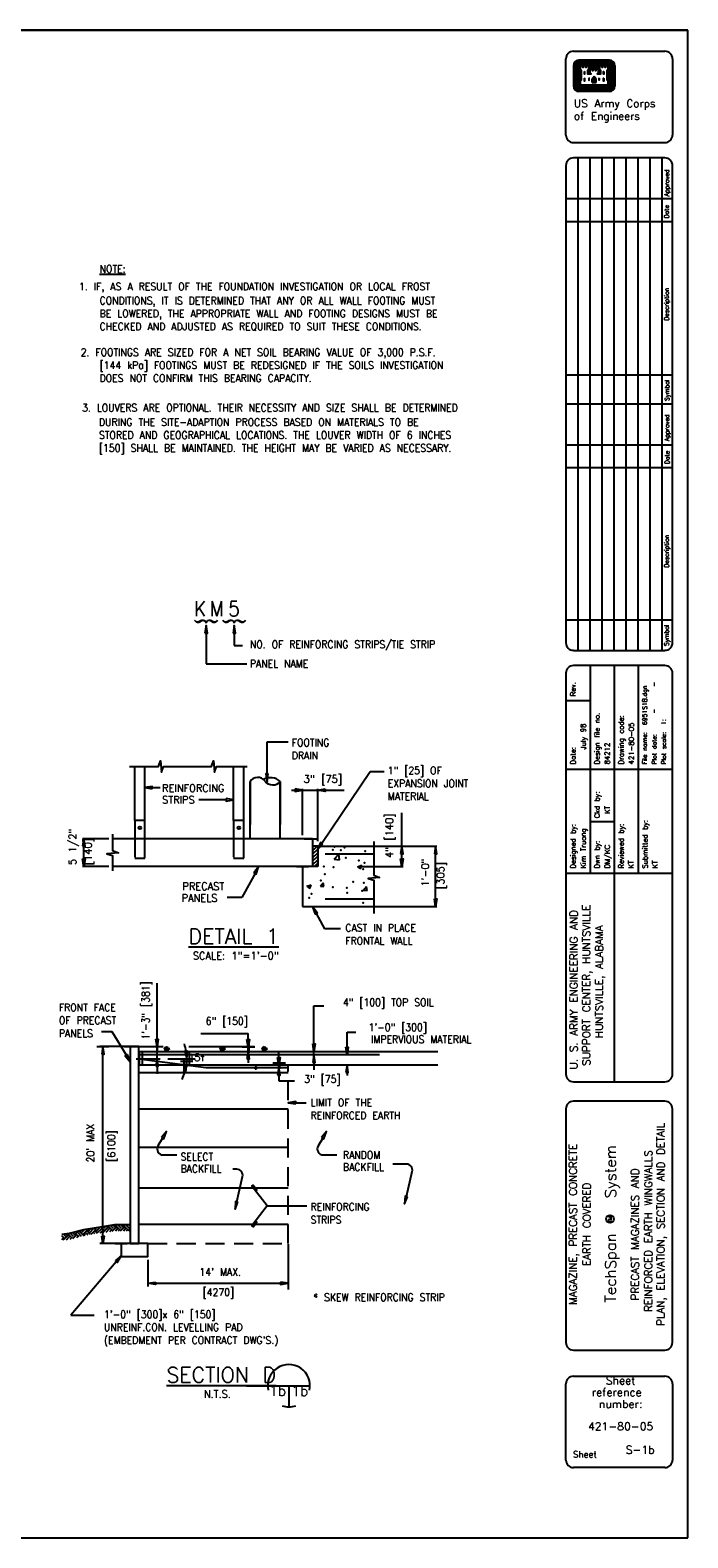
# Model space of a CAD drawing. Extents: x 10 to 1164, y 0 to 483.
# Tile 15 of 17: x 255 to 364, y 0 to 250. Entities that reach past the tile are written whole.
import ezdxf
from ezdxf.enums import TextEntityAlignment as Align

# ---------------------------------------------------------------- set-up
doc = ezdxf.new("R2010")
doc.units = 0
doc.header["$LTSCALE"] = 25.4
doc.header["$MEASUREMENT"] = 0
doc.linetypes.add('HIDDEN2', pattern=[0.1875, 0.125, -0.0625])
doc.layers.get('0').update_dxf_attribs({"linetype": 'CONTINUOUS'})
doc.layers.get('DEFPOINTS').update_dxf_attribs({"linetype": 'CONTINUOUS'})
for name, color, linetype in [('1', 7, 'CONTINUOUS'), ('3', 7, 'CONTINUOUS'), ('ARC-STR', 7, 'CONTINUOUS'), ('DIM', 7, 'CONTINUOUS'), ('DWG-LINES', 7, 'CONTINUOUS'), ('FIN_GRD', 7, 'CONTINUOUS'), ('HATCH', 7, 'CONTINUOUS'), ('MG-BDR-TXT', 7, 'CONTINUOUS'), ('MG-LOGO', 7, 'CONTINUOUS'), ('REBAR', 7, 'CONTINUOUS'), ('SYMBOLS', 7, 'CONTINUOUS'), ('TEXT', 7, 'CONTINUOUS'), ('TSTRIP', 7, 'CONTINUOUS'), ('VPORTS', 7, 'CONTINUOUS')]:
    doc.layers.add(name, color=color, linetype=linetype)
doc.styles.add('TXT_SHX', font='txt.shx')

# ---------------------------------------------------------------- blocks, each defined once
blk = doc.blocks.new('KEY_C0')
at = {"layer": 'TEXT', "color": 253, "linetype": 'CONTINUOUS', "style": 'TXT_SHX', "width": 0.9}
for s, p in [('K', (0.32, 1.71)), ('M', (2.93, 1.71)), ('5', (5.99, 1.71))]:
    blk.add_text(s, height=2.5, dxfattribs=at).set_placement(p)
for p in [(3.39, 0.22), (8.04, 0.22)]:
    blk.add_text('{', height=2.5, rotation=90, dxfattribs=at).set_placement(p)
blk = doc.blocks.new('GRASS0')
at = {"layer": 'DWG-LINES', "color": 3, "linetype": 'CONTINUOUS'}
for centre, radius, start, end in [((-0.7, 0.07), 0.702, 353.9587, 44.9281), ((-0.36, 0.15), 0.451, 2.7451, 69.7993), ((-1.68, 0.28), 1.78, 356.435, 17.3801), ((-0.75, 0.3), 0.921, 355.6112, 33.3111), ((1.08, 0.3), 0.921, 146.6889, 184.3888), ((2.01, 0.28), 1.78, 162.6199, 183.5649), ((0.69, 0.15), 0.451, 110.2007, 177.2549), ((0.89, 0.16), 0.54, 131.2108, 196.8781), ((0.83, -0.07), 0.497, 99.5394, 162.8036), ((0.7, 0.02), 0.398, 83.4473, 152.4116)]:
    blk.add_arc(centre, radius, start, end, dxfattribs=at)
blk = doc.blocks.new('SEC_B2')
at = {"layer": 'SYMBOLS', "color": 2, "linetype": 'CONTINUOUS'}
for p, q in [((-0.5, 0), (0.25, 0)), ((0, 0), (0, -0.2496)), ((0, -0.25), (0, -0.2496))]:
    blk.add_line(p, q, dxfattribs=at)
for start, end in [(347.64555, 192.35445), (251.04049, 288.95951)]:
    blk.add_arc((0, 0), 0.25, start, end, dxfattribs=at)
blk = doc.blocks.new('PRO_I1')
at = {"layer": 'MG-LOGO', "color": 7, "linetype": 'CONTINUOUS'}
blk.add_circle((-12.9, 52.89), 0.644, dxfattribs=at)
at = {"layer": 'MG-LOGO', "color": 7, "linetype": 'CONTINUOUS', "style": 'TXT_SHX'}
for s, height, p in [('System', 1.815, (-11.91, 60.74)), ('TM', 0.529, (-12.62, 52.85)), ('TechSpan', 1.815, (-11.91, 44.77))]:
    blk.add_text(s, height=height, rotation=90, dxfattribs=at).set_placement(p, align=Align.CENTER)

msp = doc.modelspace()

# ---------------------------------------------------------------- hatches: boundary and pattern name
at = {"layer": 'DIM', "linetype": 'CONTINUOUS'}
for points in [[(298.98, 124.22), (298.98, 123.8), (300.23, 124.01)], [(303.98, 124.22), (303.98, 123.8), (302.73, 124.01)], [(263.75, 114.7), (264.17, 114.7), (263.96, 115.95)], [(263.75, 112.61), (264.17, 112.61), (263.96, 111.36)], [(316.47, 113.45), (316.88, 113.45), (316.68, 114.7)], [(316.47, 112.61), (316.88, 112.61), (316.68, 111.36)], [(322.07, 113.45), (322.49, 113.45), (322.28, 114.7)], [(322.07, 105.95), (322.49, 105.95), (322.28, 104.7)], [(280.48, 77.24), (280.89, 77.16), (280.95, 78.42)], [(275.83, 42.42), (275.83, 42), (274.58, 42.21)], [(296.58, 42.42), (296.58, 42), (297.83, 42.21)]]:
    msp.add_hatch(color=7, dxfattribs=at).paths.add_polyline_path(points)
at = {"layer": 'TEXT', "linetype": 'CONTINUOUS'}
for points in [[(275.3, 124.22), (275.3, 124.63), (274.05, 124.43)], [(303.56, 115.09), (303.21, 115.32), (302.69, 114.17)], [(292.14, 110.28), (292.51, 110.08), (292.93, 111.27)], [(302.71, 103.65), (302.34, 103.45), (301.92, 104.65)], [(271.19, 80.15), (270.83, 79.93), (271.66, 78.97)], [(299.08, 71.96), (299.08, 72.37), (297.83, 72.17)], [(289.51, 55.67), (289.1, 55.76), (289.02, 54.5)], [(317.64, 56.57), (317.23, 56.67), (317.15, 55.4)]]:
    msp.add_hatch(color=7, dxfattribs=at).paths.add_polyline_path(points)

# ---------------------------------------------------------------- linework, layer by layer
at = {"color": 7, "linetype": 'CONTINUOUS'}
for p, q in [((276.09, 82.72), (276.09, 91.97)), ((302.11, 81.92), (302.11, 88.22)), ((302.11, 88.22), (303.72, 88.22)), ((283.37, 83.65), (291.2, 83.65)), ((291.2, 81.92), (291.2, 83.65)), ((307.59, 81.35), (307.59, 83.86)), ((307.59, 83.86), (309.06, 83.86)), ((312.99, 80.1), (273.15, 80.1)), ((273.58, 81.47), (276.59, 81.47)), ((276.09, 79.46), (276.09, 81.47)), ((291.2, 79.79), (291.2, 81.42)), ((296.27, 79.25), (296.27, 80.47)), ((302.11, 79.03), (302.11, 80.67)), ((273.63, 79.46), (276.59, 79.46)), ((276.09, 78.21), (276.09, 76.96)), ((291.2, 79.42), (291.2, 78.79)), ((296.27, 77.12), (296.27, 78.76)), ((302.11, 79.22), (302.11, 77.59)), ((296.27, 76.75), (296.27, 75.77)), ((296.27, 75.77), (298.86, 75.77)), ((307.59, 77.19), (307.59, 76.67))]:
    msp.add_line(p, q, dxfattribs=at)
for points in [[(275.89, 82.72), (276.3, 82.72), (276.09, 81.47)], [(291, 82.67), (291.41, 82.67), (291.2, 81.42)], [(291, 79.42), (291.41, 79.42), (291.2, 80.67)], [(301.9, 81.92), (302.32, 81.92), (302.11, 80.67)], [(301.9, 78.85), (302.32, 78.85), (302.11, 80.1)], [(307.39, 81.35), (307.8, 81.35), (307.59, 80.1)], [(275.89, 78.21), (276.3, 78.21), (276.09, 79.46)], [(296.06, 79.69), (296.48, 79.69), (296.27, 78.44)], [(296.06, 76.75), (296.48, 76.75), (296.27, 78)], [(307.39, 77.19), (307.8, 77.19), (307.59, 78.44)]]:
    msp.add_lwpolyline(points, close=True, dxfattribs=at)
at = {"layer": '1', "color": 3, "linetype": 'CONTINUOUS'}
for p, q in [((10.09, 250.04), (364.11, 250.04)), ((364.1, 250.04), (10.09, 250.04)), ((364.1, 0), (364.1, 250.04)), ((10.09, 0), (364.1, 0))]:
    msp.add_line(p, q, dxfattribs=at)
at = {"layer": '1', "color": 7, "linetype": 'CONTINUOUS'}
for p, q in [((343.89, 232.65), (343.89, 245.27)), ((345.15, 246.54), (360.31, 246.54)), ((351.1, 245.06), (346.04, 245.06)), ((361.57, 245.27), (361.57, 232.65)), ((345.14, 244.17), (345.14, 240.75)), ((345.19, 244.17), (345.19, 240.75)), ((345.27, 244.17), (345.27, 240.75)), ((345.34, 244.17), (345.34, 240.75)), ((345.41, 244.17), (345.41, 240.75)), ((345.7, 244.17), (345.7, 240.75)), ((345.77, 244.17), (345.77, 240.75)), ((345.85, 244.17), (345.85, 240.75)), ((345.92, 244.17), (345.92, 240.75)), ((345.99, 244.17), (345.99, 240.75)), ((351.1, 245.01), (346.04, 245.01)), ((351.1, 244.94), (346.04, 244.94)), ((351.1, 244.87), (346.04, 244.87)), ((351.1, 244.8), (346.04, 244.8)), ((351.1, 244.51), (346.04, 244.51)), ((351.1, 244.43), (346.04, 244.43)), ((351.1, 244.36), (346.04, 244.36)), ((351.1, 244.29), (346.04, 244.29)), ((351.1, 244.22), (346.04, 244.22)), ((346.06, 244.17), (346.06, 240.77)), ((346.13, 244.17), (346.13, 240.85)), ((346.19, 243.44), (346.19, 241.69)), ((346.27, 243.37), (346.27, 241.78)), ((347.79, 244.15), (349.34, 244.15)), ((347.79, 244.08), (349.34, 244.08)), ((347.79, 244.01), (349.34, 244.01)), ((347.79, 243.94), (349.34, 243.94)), ((347.79, 243.86), (349.34, 243.86)), ((347.79, 243.79), (349.34, 243.79)), ((347.79, 243.72), (349.34, 243.72)), ((350.87, 243.37), (350.87, 241.78)), ((350.94, 243.43), (350.94, 241.7)), ((351, 244.17), (351, 240.85)), ((351.07, 244.17), (351.07, 240.77)), ((351.14, 244.17), (351.14, 240.75)), ((351.22, 244.17), (351.22, 240.75)), ((351.29, 244.17), (351.29, 240.75)), ((351.36, 244.17), (351.36, 240.75)), ((351.43, 244.17), (351.43, 240.75)), ((351.72, 244.17), (351.72, 240.75)), ((351.79, 244.17), (351.79, 240.75)), ((351.87, 244.17), (351.87, 240.75)), ((351.94, 244.17), (351.94, 240.75)), ((351.99, 244.17), (351.99, 240.75)), ((351.1, 240.7), (346.04, 240.7)), ((351.1, 240.63), (346.04, 240.63)), ((351.1, 240.56), (346.04, 240.56)), ((351.1, 240.48), (346.04, 240.48)), ((351.1, 240.41), (346.04, 240.41)), ((351.1, 240.12), (346.04, 240.12)), ((351.1, 240.05), (346.04, 240.05)), ((351.07, 240.77), (346.06, 240.77)), ((351, 240.85), (346.13, 240.85)), ((348.23, 241.34), (348.23, 241.9)), ((348.23, 241.34), (348.91, 241.34)), ((348.3, 241.34), (348.3, 241.9)), ((348.38, 241.34), (348.38, 241.9)), ((348.44, 241.34), (348.44, 241.9)), ((348.52, 241.34), (348.52, 241.9)), ((348.62, 241.34), (348.62, 241.9)), ((348.68, 241.34), (348.68, 241.9)), ((348.76, 241.34), (348.76, 241.9)), ((348.83, 241.34), (348.83, 241.9)), ((348.91, 241.34), (348.91, 241.9)), ((351.1, 239.98), (346.04, 239.98)), ((351.1, 239.91), (346.04, 239.91)), ((351.1, 239.85), (346.04, 239.85)), ((360.31, 231.38), (345.15, 231.38)), ((343.89, 227.58), (343.89, 148.45)), ((360.31, 228.85), (345.15, 228.85)), ((345.89, 228.85), (345.89, 147.18)), ((347.87, 228.85), (347.87, 147.18)), ((349.86, 228.85), (349.86, 147.18)), ((351.85, 228.85), (351.85, 147.18)), ((353.84, 228.85), (353.84, 147.18)), ((355.82, 228.85), (355.82, 147.18)), ((357.81, 228.85), (357.81, 147.18)), ((359.79, 228.85), (359.79, 147.18)), ((361.57, 148.45), (361.57, 227.58)), ((343.91, 222.11), (361.57, 222.11)), ((343.91, 218.32), (361.57, 218.32)), ((343.88, 192.86), (361.57, 192.86)), ((361.57, 188.02), (343.88, 188.02)), ((343.87, 181.28), (361.57, 181.28)), ((343.87, 177.49), (361.57, 177.49)), ((343.89, 152.24), (361.57, 152.24)), ((345.15, 147.18), (360.31, 147.18)), ((343.89, 143.41), (343.89, 76.9)), ((360.3, 144.68), (345.15, 144.68)), ((347.89, 144.68), (347.89, 110.16)), ((351.89, 144.68), (351.89, 110.16)), ((355.88, 144.68), (355.88, 110.16)), ((361.57, 76.9), (361.57, 143.41)), ((343.91, 138.88), (347.89, 138.88)), ((361.57, 127.42), (343.89, 127.42)), ((347.89, 118.79), (351.89, 118.79)), ((361.57, 110.16), (343.89, 110.16)), ((351.89, 110.16), (351.89, 75.64)), ((345.15, 75.64), (360.3, 75.64)), ((343.87, 71.14), (343.87, 32.41)), ((360.29, 72.41), (345.14, 72.41)), ((361.55, 32.41), (361.55, 71.14)), ((345.14, 31.15), (360.29, 31.15)), ((343.89, 12.91), (343.89, 25.54)), ((345.15, 26.8), (360.31, 26.8)), ((361.57, 25.54), (361.57, 12.91)), ((360.31, 11.65), (345.15, 11.65))]:
    msp.add_line(p, q, dxfattribs=at)
for points in [[(346.19, 244.17), (346.19, 243.51), (346.34, 243.37), (346.34, 241.78), (346.19, 241.62), (346.19, 240.9), (350.94, 240.9), (350.94, 241.62), (350.79, 241.78), (350.79, 243.37), (350.94, 243.51), (350.94, 244.17), (350.32, 244.17), (349.83, 244.17), (349.39, 244.17), (349.39, 243.51), (349.54, 243.37), (349.54, 242.79), (349.2, 242.79), (349.2, 242.85), (349.34, 242.99), (349.34, 243.64), (348.71, 243.64), (348.24, 243.64), (347.79, 243.64), (347.79, 242.99), (347.94, 242.85), (347.94, 242.79), (347.6, 242.79), (347.6, 243.37), (347.75, 243.51), (347.75, 244.17), (347.11, 244.17), (346.63, 244.17)], [(346.26, 244.1), (346.26, 243.54), (346.41, 243.39), (346.41, 241.75), (346.26, 241.6), (346.26, 240.98), (350.87, 240.98), (350.87, 241.6), (350.73, 241.75), (350.73, 243.39), (350.87, 243.54), (350.87, 244.1), (350.43, 244.1), (350.43, 243.84), (350.39, 243.84), (350.39, 244.1), (349.95, 244.1), (349.95, 243.84), (349.9, 243.84), (349.9, 244.1), (349.47, 244.1), (349.47, 243.54), (349.61, 243.39), (349.61, 242.72), (349.13, 242.72), (349.13, 242.88), (349.27, 243.02), (349.27, 243.58), (348.83, 243.58), (348.83, 243.31), (348.78, 243.31), (348.78, 243.58), (348.35, 243.58), (348.35, 243.31), (348.3, 243.31), (348.3, 243.58), (347.86, 243.58), (347.86, 243.02), (348.01, 242.88), (348.01, 242.72), (347.52, 242.72), (347.52, 243.39), (347.67, 243.54), (347.67, 244.1), (347.23, 244.1), (347.23, 243.84), (347.19, 243.84), (347.19, 244.1), (346.74, 244.1), (346.74, 243.84), (346.71, 243.84), (346.71, 244.1)], [(346.95, 243.21), (346.95, 242.72), (346.99, 242.72), (346.99, 243.21)], [(350.19, 243.21), (350.19, 242.72), (350.14, 242.72), (350.14, 243.21)], [(346.95, 242.09), (346.95, 241.6), (346.99, 241.6), (346.99, 242.09)], [(347.71, 242.09), (347.71, 241.76), (347.75, 241.76), (347.75, 242.09)], [(349.42, 242.09), (349.42, 241.76), (349.38, 241.76), (349.38, 242.09)], [(350.19, 242.09), (350.19, 241.6), (350.14, 241.6), (350.14, 242.09)]]:
    msp.add_lwpolyline(points, close=True, dxfattribs=at)
for points in [[(347.71, 243.38), (347.66, 243.33), (347.66, 242.86), (347.82, 242.86), (347.72, 242.97), (347.72, 243.38)], [(349.42, 243.38), (349.47, 243.33), (349.47, 242.86), (349.32, 242.86), (349.42, 242.97), (349.42, 243.38)]]:
    msp.add_lwpolyline(points, dxfattribs=at)
for centre, radius, start, end in [((345.15, 245.27), 1.26, 90, 180), ((346.04, 244.17), 0.893, 90, 180), ((351.1, 244.17), 0.893, 0, 90), ((360.31, 245.27), 1.26, 0, 90), ((346.04, 244.17), 0.842, 90, 180), ((346.04, 244.17), 0.769, 90, 180), ((346.04, 244.17), 0.697, 90, 180), ((346.04, 244.17), 0.624, 90, 180), ((346.04, 244.17), 0.335, 90, 180), ((346.04, 244.17), 0.263, 90, 180), ((346.04, 244.17), 0.19, 90, 180), ((346.04, 244.17), 0.118, 90, 180), ((346.04, 244.17), 0.0455, 90, 180), ((351.1, 244.17), 0.842, 0, 90), ((351.1, 244.17), 0.769, 0, 90), ((351.1, 244.17), 0.697, 0, 90), ((351.1, 244.17), 0.624, 0, 90), ((351.1, 244.17), 0.335, 0, 90), ((351.1, 244.17), 0.263, 0, 90), ((351.1, 244.17), 0.19, 0, 90), ((351.1, 244.17), 0.118, 0, 90), ((351.1, 244.17), 0.0455, 0, 90), ((346.04, 240.75), 0.893, 180, 270), ((346.04, 240.75), 0.842, 180, 270), ((346.04, 240.75), 0.769, 180, 270), ((346.04, 240.75), 0.697, 180, 270), ((346.04, 240.75), 0.624, 180, 270), ((346.04, 240.75), 0.335, 180, 270), ((346.04, 240.75), 0.263, 180, 270), ((346.04, 240.75), 0.19, 180, 270), ((346.04, 240.75), 0.118, 180, 270), ((346.04, 240.75), 0.0455, 180, 270), ((348.69, 241.86), 0.463, 105.668, 176.0575), ((348.69, 241.86), 0.391, 103.4698, 176.0575), ((348.69, 241.86), 0.318, 103.4698, 176.0575), ((348.69, 241.86), 0.246, 103.4698, 176.0575), ((348.44, 241.86), 0.174, 3.9425, 76.5302), ((348.44, 241.86), 0.246, 3.9425, 76.5302), ((348.44, 241.86), 0.318, 3.9425, 76.5302), ((348.69, 241.86), 0.174, 103.4698, 176.0575), ((348.44, 241.86), 0.391, 3.9425, 76.5302), ((348.44, 241.86), 0.463, 3.9425, 74.3949), ((351.1, 240.75), 0.842, 270, 360), ((351.1, 240.75), 0.769, 270, 360), ((351.1, 240.75), 0.697, 270, 360), ((351.1, 240.75), 0.624, 270, 360), ((351.1, 240.75), 0.893, 270, 360), ((351.1, 240.75), 0.0455, 270, 360), ((351.1, 240.75), 0.118, 270, 360), ((351.1, 240.75), 0.19, 270, 360), ((351.1, 240.75), 0.263, 270, 360), ((351.1, 240.75), 0.335, 270, 360), ((345.15, 232.65), 1.26, 180, 270), ((360.31, 232.65), 1.26, 270, 360), ((345.15, 227.58), 1.26, 90, 180), ((360.31, 227.58), 1.26, 0, 90), ((345.15, 148.45), 1.26, 180, 270), ((360.31, 148.45), 1.26, 270, 360), ((345.15, 143.41), 1.26, 90, 180), ((360.3, 143.41), 1.26, 0, 90), ((345.15, 76.9), 1.26, 180, 270), ((360.3, 76.9), 1.26, 270, 360), ((345.14, 71.14), 1.26, 90, 180), ((360.29, 71.14), 1.26, 0, 90), ((345.14, 32.41), 1.26, 180, 270), ((360.29, 32.41), 1.26, 270, 360), ((345.15, 25.54), 1.26, 90, 180), ((360.31, 25.54), 1.26, 0, 90), ((345.15, 12.91), 1.26, 180, 270), ((360.31, 12.91), 1.26, 270, 360)]:
    msp.add_arc(centre, radius, start, end, dxfattribs=at)
at = {"layer": 'ARC-STR', "color": 7, "linetype": 'CONTINUOUS'}
for p, q in [((269.32, 45.8), (261.79, 36.93)), ((261.79, 36.93), (265.68, 36.93))]:
    msp.add_line(p, q, dxfattribs=at)
msp.add_lwpolyline([(269.16, 45.93), (269.48, 45.66), (270.13, 46.75)], close=True, dxfattribs=at)
at = {"layer": 'DEFPOINTS', "color": 7, "linetype": 'CONTINUOUS'}
for p, q in [((300.51, 115.95), (302.51, 115.95)), ((299.23, 111.36), (301.23, 111.36)), ((300.23, 111.36), (300.23, 110.36)), ((266.12, 81.47), (268.12, 81.47)), ((267.12, 81.47), (267.12, 80.47)), ((270.66, 81.47), (272.66, 81.47)), ((272.58, 81.47), (274.58, 81.47)), ((273.1, 80.46), (273.1, 78.46)), ((273.63, 80.46), (273.63, 78.46)), ((275.09, 81.47), (277.09, 81.47)), ((276.09, 82.47), (276.09, 80.47)), ((281, 80.06), (281, 78.06)), ((281.41, 80.46), (281.41, 78.46)), ((290.2, 81.42), (292.2, 81.42)), ((290.32, 81.42), (292.32, 81.42)), ((291.2, 82.42), (291.2, 80.42)), ((291.32, 82.42), (291.32, 80.42)), ((272.63, 79.46), (274.63, 79.46)), ((272.63, 79.46), (274.63, 79.46)), ((279.56, 78.47), (281.56, 78.47)), ((280, 79.06), (282, 79.06)), ((280.41, 79.46), (282.41, 79.46)), ((280.56, 79.47), (280.56, 77.47)), ((295.27, 78.76), (297.27, 78.76)), ((295.39, 78.76), (297.39, 78.76)), ((296.27, 79.76), (296.27, 77.76)), ((296.39, 79.76), (296.39, 77.76)), ((269.14, 48.79), (271.14, 48.79)), ((297.83, 48.72), (297.83, 46.72)), ((297.83, 43.21), (297.83, 41.21)), ((296.83, 42.21), (297.83, 42.21))]:
    msp.add_line(p, q, dxfattribs=at)
at = {"layer": 'DIM', "color": 7, "linetype": 'CONTINUOUS'}
for p, q in [((298.39, 124.01), (307.14, 124.01)), ((300.23, 116.51), (300.23, 124.22)), ((302.73, 115.54), (302.73, 124.22)), ((316.68, 111.78), (316.68, 120.25)), ((268.12, 115.95), (263.75, 115.95)), ((263.96, 111.78), (263.96, 115.53)), ((312.25, 114.7), (316.88, 114.7)), ((312.25, 114.7), (322.49, 114.7)), ((322.28, 105.11), (322.28, 114.28)), ((267.91, 111.36), (263.75, 111.36)), ((268.12, 111.36), (263.75, 111.36)), ((309.94, 111.36), (316.88, 111.36)), ((312.25, 104.7), (322.49, 104.7)), ((271.66, 81.47), (266.62, 81.47)), ((267.12, 50.04), (267.12, 80.22)), ((281.37, 81.47), (292.26, 81.47)), ((277.87, 79.46), (281.41, 79.46)), ((280.56, 78.47), (281.44, 78.36)), ((270.14, 48.79), (266.62, 48.79)), ((297.83, 47.72), (297.83, 41.71)), ((274.58, 46.09), (274.58, 41.71)), ((275.83, 42.21), (296.58, 42.21))]:
    msp.add_line(p, q, dxfattribs=at)
for points in [[(298.98, 124.22), (298.98, 123.8), (300.23, 124.01)], [(303.98, 124.22), (303.98, 123.8), (302.73, 124.01)], [(263.75, 114.7), (264.17, 114.7), (263.96, 115.95)], [(263.75, 112.61), (264.17, 112.61), (263.96, 111.36)], [(316.47, 113.45), (316.88, 113.45), (316.68, 114.7)], [(316.47, 112.61), (316.88, 112.61), (316.68, 111.36)], [(322.07, 113.45), (322.49, 113.45), (322.28, 114.7)], [(322.07, 105.95), (322.49, 105.95), (322.28, 104.7)], [(266.91, 80.22), (267.33, 80.22), (267.12, 81.47)], [(281.12, 80.72), (280.71, 80.69), (281.01, 79.46)], [(280.48, 77.24), (280.89, 77.16), (280.95, 78.42)], [(266.91, 50.04), (267.33, 50.04), (267.12, 48.79)], [(275.83, 42.42), (275.83, 42), (274.58, 42.21)], [(296.58, 42.42), (296.58, 42), (297.83, 42.21)]]:
    msp.add_lwpolyline(points, close=True, dxfattribs=at)
for start, end in [(9.063, 18.1261), (352.483, 360), (334.3569, 343.4199)]:
    msp.add_arc((273.1, 79.46), 7.91, start, end, dxfattribs=at)
at = {"layer": 'DWG-LINES', "color": 7, "linetype": 'CONTINUOUS'}
for p, q in [((291.51, 115.95), (291.51, 125.43)), ((291.51, 125.43), (291.51, 118.28)), ((296.51, 115.95), (296.51, 125.43)), ((296.51, 125.43), (296.51, 118.28)), ((301.89, 115.95), (268.73, 115.95)), ((301.89, 115.95), (301.89, 111.36)), ((302.73, 114.7), (312.04, 114.7)), ((302.73, 114.7), (302.73, 111.36)), ((302.73, 111.36), (268.73, 111.36)), ((300.23, 111.36), (300.23, 104.7)), ((300.23, 104.7), (312.04, 104.7)), ((273.05, 77.15), (297.83, 77.15)), ((273.05, 71.16), (297.83, 71.16)), ((273.05, 64.79), (297.83, 64.79)), ((273.05, 58.03), (297.83, 58.03)), ((273.05, 52.04), (297.83, 52.04))]:
    msp.add_line(p, q, dxfattribs=at)
at = {"layer": 'DWG-LINES', "color": 7, "linetype": 'HIDDEN2'}
msp.add_lwpolyline([(274.58, 48.79), (297.83, 48.79), (297.83, 78.44)], dxfattribs=at)
at = {"layer": 'DWG-LINES', "color": 7, "linetype": 'CONTINUOUS'}
msp.add_lwpolyline([(271.66, 51.91), (269.05, 51.91), (266.7, 51.55), (263.88, 51.08), (261.53, 50.5), (260.32, 50.32)], dxfattribs=at)
for centre, radius, start, end in [((292.78, 124.59), 1.52, 37.0648, 146.7379), ((294.91, 123.74), 2.33, 46.4383, 119.7073), ((295.29, 126.48), 1.62, 217.0648, 319.1838)]:
    msp.add_arc(centre, radius, start, end, dxfattribs=at)
at = {"layer": 'FIN_GRD', "color": 7, "linetype": 'CONTINUOUS'}
msp.add_lwpolyline([(273.1, 79.46), (284.17, 78), (297.83, 78)], dxfattribs=at)
at = {"layer": 'HATCH', "color": 7, "linetype": 'CONTINUOUS'}
for p, q in [((302.73, 114.7), (301.89, 114.7)), ((301.89, 113.94), (302.65, 114.7)), ((301.89, 114.51), (302.08, 114.7)), ((301.89, 113.36), (302.73, 114.2)), ((301.89, 112.79), (302.73, 113.62)), ((301.89, 112.22), (302.73, 113.05)), ((301.89, 111.64), (302.73, 112.47)), ((302.19, 111.36), (302.73, 111.9)), ((260.69, 49.72), (260.31, 50.1)), ((260.94, 49.97), (260.56, 50.35)), ((260.69, 49.55), (261.35, 50.22)), ((261.19, 50.22), (260.99, 50.42)), ((261.19, 50.38), (261.26, 50.46)), ((262.02, 49.72), (261.35, 50.38)), ((262.26, 49.97), (261.69, 50.54)), ((262.51, 50.22), (262.09, 50.64)), ((262.11, 49.64), (262.68, 50.22)), ((262.26, 50.63), (262.33, 50.7)), ((262.51, 50.38), (263, 50.86)), ((263.16, 49.91), (262.68, 50.38)), ((263.55, 50), (262.93, 50.63)), ((263.84, 50.22), (263.18, 50.88)), ((263.34, 50.88), (263.44, 50.97)), ((263.59, 50.63), (264.08, 51.12)), ((263.84, 50.38), (264.5, 51.04)), ((263.87, 50.08), (264, 50.22)), ((264.23, 50.16), (264, 50.38)), ((264.65, 50.23), (264.25, 50.63)), ((265.08, 50.3), (264.5, 50.88)), ((264.67, 51.04), (264.52, 51.19)), ((264.67, 50.88), (265.07, 51.28)), ((264.92, 50.63), (265.58, 51.29)), ((265.17, 50.38), (265.83, 51.04)), ((265.36, 50.35), (265.33, 50.38)), ((265.79, 50.42), (265.58, 50.63)), ((265.99, 51.04), (265.66, 51.38)), ((266.22, 50.49), (265.83, 50.88)), ((265.99, 50.88), (266.66, 51.54)), ((266.24, 51.29), (266.08, 51.45)), ((266.24, 50.63), (266.91, 51.29)), ((266.68, 50.57), (267.15, 51.04)), ((267.32, 51.04), (266.8, 51.57)), ((266.93, 50.61), (266.91, 50.63)), ((267.36, 50.67), (267.15, 50.88)), ((267.57, 51.29), (267.23, 51.63)), ((267.32, 50.88), (267.98, 51.54)), ((267.82, 51.54), (267.66, 51.7)), ((267.66, 50.72), (268.23, 51.29)), ((267.82, 51.71), (267.83, 51.72)), ((268.65, 51.04), (267.98, 51.71)), ((268.24, 50.81), (268.48, 51.04)), ((268.89, 51.29), (268.38, 51.81)), ((268.51, 50.85), (268.48, 50.88)), ((268.65, 50.88), (269.31, 51.54)), ((269.14, 51.54), (268.81, 51.87)), ((269.14, 51.71), (269.34, 51.91)), ((269.2, 50.94), (269.56, 51.29)), ((269.97, 51.04), (269.31, 51.71)), ((270.22, 51.29), (269.61, 51.91)), ((269.7, 50.94), (269.81, 51.04)), ((270.03, 50.94), (270.63, 51.54)), ((270.47, 51.54), (270.1, 51.91)), ((270.47, 51.71), (270.67, 51.91)), ((270.53, 50.94), (270.88, 51.29)), ((271.3, 51.04), (270.63, 51.71)), ((271.55, 51.29), (270.93, 51.91)), ((271.02, 50.94), (271.13, 51.04)), ((271.36, 50.94), (271.66, 51.24)), ((271.66, 51.67), (271.43, 51.91)), ((260.29, 49.48), (260.52, 49.72)), ((260.69, 49.39), (260.52, 49.55)), ((261.09, 49.45), (261.6, 49.97)), ((261.67, 49.54), (261.85, 49.72)), ((262.77, 49.81), (262.93, 49.97))]:
    msp.add_line(p, q, dxfattribs=at)
at = {"layer": 'REBAR', "color": 7, "linetype": 'CONTINUOUS'}
for p, q in [((303.98, 113.45), (312.04, 113.45)), ((303.98, 105.95), (312.04, 105.95))]:
    msp.add_line(p, q, dxfattribs=at)
at = {"layer": 'SYMBOLS', "color": 7, "linetype": 'CONTINUOUS'}
for p, q in [((305.48, 112.57), (306.26, 113.38)), ((305.48, 112.57), (306.37, 112.43)), ((306.37, 112.43), (306.26, 113.38)), ((309.33, 111.27), (310.03, 111.54)), ((309.33, 111.27), (309.83, 110.94)), ((309.83, 110.94), (310.03, 111.54)), ((300.93, 108.05), (301.63, 108.32)), ((300.93, 108.05), (301.43, 107.71)), ((301.43, 107.71), (301.63, 108.32)), ((303.17, 108.06), (303.65, 108.63)), ((303.17, 108.06), (303.77, 108.01)), ((303.77, 108.01), (303.65, 108.63)), ((310.34, 107.43), (310.82, 108.01)), ((310.94, 107.38), (310.82, 108.01)), ((310.34, 107.43), (310.94, 107.38))]:
    msp.add_line(p, q, dxfattribs=at)
for points in [[(271.55, 127.92), (276.34, 127.92), (276.69, 128.87), (276.85, 126.98), (277.18, 127.92), (280.62, 127.92), (285.13, 127.92), (285.48, 128.87), (285.64, 126.98), (285.96, 127.92), (291.01, 127.92)], [(268.73, 116.72), (268.73, 113.97), (269.68, 113.63), (267.79, 113.46), (268.73, 113.14), (268.73, 110.62)], [(312.04, 115.47), (312.04, 109.88), (312.99, 109.54), (311.11, 109.37), (312.04, 109.05), (312.04, 103.57)]]:
    msp.add_lwpolyline(points, dxfattribs=at)
for p in [(302.77, 113.54), (305.26, 114.12), (305.49, 114.58), (306.56, 114.04), (307.16, 114.51), (307.37, 112.78), (310.6, 113.9), (303.73, 111.32), (303.93, 110.09), (305.37, 111.25), (309.56, 112.32), (310.25, 110.92), (310.5, 111.96), (303.27, 109.04), (305.25, 107.92), (307.54, 107.82), (308.61, 108.81), (310.38, 108.63), (301.3, 106.15), (301.71, 106.82), (307.62, 106.98), (310.12, 107.31), (310.26, 105.3)]:
    msp.add_point(p, dxfattribs=at)
at = {"layer": 'TEXT', "color": 7, "linetype": 'CONTINUOUS'}
for p, q in [((284.24, 150.06), (284.24, 144.96)), ((288.9, 150.06), (288.9, 148)), ((288.9, 148), (290.27, 148)), ((284.24, 144.96), (290.96, 144.96)), ((294.33, 126.7), (294.33, 131.99)), ((294.33, 131.99), (297.82, 131.99)), ((303.39, 115.21), (311.43, 127.12)), ((311.43, 127.12), (313.76, 127.12)), ((274.47, 124.43), (276.63, 124.43)), ((292.77, 110.92), (290.17, 106.22)), ((290.17, 106.22), (287.72, 106.22)), ((302.08, 104.29), (303.88, 101.02)), ((306.53, 101.02), (303.88, 101.02)), ((268.63, 83.91), (266.89, 83.91)), ((271.01, 80.04), (268.63, 83.91)), ((273.05, 80.67), (322.64, 80.67)), ((273.05, 78.44), (322.64, 78.44)), ((299.08, 72.17), (300.84, 72.17)), ((277.01, 66.31), (276.24, 65.01)), ((303.56, 66.31), (302.8, 65.01)), ((277.11, 63.5), (279.35, 63.5)), ((303.66, 63.5), (305.9, 63.5)), ((289.31, 61.13), (288.64, 61.13)), ((317.43, 61.99), (315.2, 61.99)), ((317.44, 56.62), (318.4, 60.76)), ((289.3, 55.72), (290.28, 59.91)), ((294.34, 55.04), (300.94, 55.04))]:
    msp.add_line(p, q, dxfattribs=at)
for points in [[(284.03, 150.06), (284.45, 150.06), (284.24, 151.31)], [(288.7, 150.06), (289.11, 150.06), (288.9, 151.31)], [(294.54, 126.7), (294.13, 126.7), (294.33, 125.45)], [(275.3, 124.22), (275.3, 124.63), (274.05, 124.43)], [(303.56, 115.09), (303.21, 115.32), (302.69, 114.17)], [(292.14, 110.28), (292.51, 110.08), (292.93, 111.27)], [(302.71, 103.65), (302.34, 103.45), (301.92, 104.65)], [(271.19, 80.15), (270.83, 79.93), (271.66, 78.97)], [(271.66, 81.47), (271.66, 48.79), (273.05, 48.79), (273.05, 81.47)], [(299.08, 71.96), (299.08, 72.37), (297.83, 72.17)], [(276.83, 66.41), (277.19, 66.2), (277.64, 67.39)], [(303.38, 66.41), (303.74, 66.2), (304.19, 67.39)], [(289.51, 55.67), (289.1, 55.76), (289.02, 54.5)], [(317.64, 56.57), (317.23, 56.67), (317.15, 55.4)], [(270.14, 48.79), (270.14, 46.66), (274.58, 46.66), (274.58, 48.79)]]:
    msp.add_lwpolyline(points, close=True, dxfattribs=at)
for points in [[(294.34, 55.04), (291.8, 58.33), (292.01, 58.5), (292.63, 57.7), (292.29, 57.44)], [(294.34, 55.04), (291.8, 51.74), (292.01, 51.58), (292.63, 52.38), (292.29, 52.64)]]:
    msp.add_lwpolyline(points, dxfattribs=at)
for centre, start, end in [((277.11, 64.5), 149.6399, 270), ((303.66, 64.5), 149.6399, 270), ((289.31, 60.13), 346.8822, 90), ((317.43, 60.99), 346.8822, 90)]:
    msp.add_arc(centre, 1, start, end, dxfattribs=at)
at = {"layer": 'TSTRIP', "color": 7, "linetype": 'CONTINUOUS'}
for p, q in [((272.39, 118.99), (272.39, 127.92)), ((274.05, 118.99), (274.05, 127.92)), ((288.79, 118.99), (288.79, 127.92)), ((290.46, 118.99), (290.46, 127.92))]:
    msp.add_line(p, q, dxfattribs=at)
at = {"layer": 'TSTRIP', "color": 7, "linetype": 'HIDDEN2'}
for p, q in [((274.05, 112.74), (274.05, 116.08)), ((290.46, 112.74), (290.46, 116.08))]:
    msp.add_line(p, q, dxfattribs=at)
at = {"layer": 'TSTRIP', "color": 7, "linetype": 'CONTINUOUS'}
for points in [[(274.05, 116.08), (274.05, 118.99), (272.39, 118.99), (272.39, 116.08)], [(290.46, 116.08), (290.46, 118.99), (288.79, 118.99), (288.79, 116.08)]]:
    msp.add_lwpolyline(points, dxfattribs=at)
at = {"layer": 'TSTRIP', "color": 7, "linetype": 'HIDDEN2'}
for points in [[(272.39, 116.08), (272.39, 112.74), (274.05, 112.74)], [(288.79, 116.08), (288.79, 112.74), (290.46, 112.74)]]:
    msp.add_lwpolyline(points, dxfattribs=at)
at = {"layer": 'TSTRIP', "color": 7, "linetype": 'CONTINUOUS'}
for centre in [(273.22, 117.74), (289.63, 117.74)]:
    msp.add_circle(centre, 0.234, dxfattribs=at)
at = {"layer": 'VPORTS', "color": 7, "linetype": 'CONTINUOUS'}
msp.add_line((287.54, 122.41), (283.03, 122.41), dxfattribs=at)
msp.add_lwpolyline([(287.54, 122.62), (287.54, 122.2), (288.79, 122.41)], close=True, dxfattribs=at)

# ---------------------------------------------------------------- block references
at = {"layer": 'ARC-STR', "linetype": 'CONTINUOUS', "xscale": 14, "yscale": 14, "zscale": 14}
msp.add_blockref('SEC_B2', (297.95, 25.23), dxfattribs=at)
at = {"layer": 'DWG-LINES', "linetype": 'CONTINUOUS'}
for p in [(277.48, 80.67), (286.71, 80.67), (293.68, 80.67)]:
    msp.add_blockref('GRASS0', p, dxfattribs=at)
at = {"layer": 'MG-BDR-TXT', "linetype": 'CONTINUOUS'}
msp.add_blockref('PRO_I1', (364.1, 0), dxfattribs=at)
at = {"layer": 'TEXT', "linetype": 'CONTINUOUS'}
msp.add_blockref('KEY_C0', (281.91, 151.12), dxfattribs=at)

# ---------------------------------------------------------------- texts
at = {"color": 7, "linetype": 'CONTINUOUS', "style": 'TXT_SHX', "width": 0.9}
msp.add_text('1\'-3" [381]', height=1.25, rotation=90, dxfattribs=at).set_placement((274.84, 87.47), align=Align.CENTER)
at = {"layer": '1', "color": 7, "linetype": 'CONTINUOUS', "style": 'TXT_SHX'}
for s, p in [('US Army Corps', (345.23, 237.27)), ('of Engineers', (345.23, 235.17))]:
    msp.add_text(s, height=1.2628, dxfattribs=at).set_placement(p)
for s, height, p in [('Approved', 0.737, (360.99, 222.49)), ('Date', 0.737, (360.96, 218.84)), ('Description', 0.7367, (360.95, 201.88)), ('Symbol', 0.737, (361.03, 188.55)), ('Approved', 0.737, (361.02, 181.88)), ('Date', 0.737, (361.04, 178.08)), ('Description', 0.7367, (360.96, 160.93)), ('Symbol', 0.737, (360.94, 147.91)), ('Rev.', 0.842, (345.5, 139.58)), ('Design file no.   ', 0.8419, (349.47, 128.27)), ('Drawing code:     ', 0.8419, (353.47, 128.27)), ('   July 98', 0.842, (347.18, 128.27)), ('421-80-05', 0.842, (355.16, 128.27)), ('File name:', 0.737, (357.32, 128.27)), ('Plot date:', 0.737, (358.9, 128.27)), ('Plot scale:', 0.7367, (360.48, 128.27)), ('Date:', 0.842, (345.5, 128.27)), ('84212', 0.842, (351.16, 128.27)), ('Ckd by:', 0.842, (349.47, 119.35)), ('KT', 0.842, (351.16, 120.07)), ('Designed by:', 0.8419, (345.5, 111.01)), ('Reviewed by:', 0.8419, (353.47, 111.01)), ('Submitted by:', 0.8419, (357.43, 111.01)), ('Kim Truong', 0.842, (347.18, 111.01)), ('Dwn by:', 0.842, (349.47, 111.01)), ('DM/KC', 0.842, (351.16, 111.01)), ('KT', 0.842, (355.12, 111.01)), ('KT', 0.842, (359.08, 111.01))]:
    msp.add_text(s, height=height, rotation=90, dxfattribs=at).set_placement(p)
for s, p in [('U. S. ARMY ENGINEERING AND', (345.82, 90.92)), ('SUPPORT CENTER, HUNTSVILLE', (347.92, 91.66)), ('HUNTSVILLE, ALABAMA', (350.03, 92.25))]:
    msp.add_text(s, height=1.2628, rotation=90, dxfattribs=at).set_placement(p, align=Align.CENTER)
for s, p in [('Sheet', (352.94, 25.44)), ('reference', (352.31, 23.49)), ('number:', (352.96, 21.54)), ('421-80-05', (352.96, 17.84)), ('S-1b', (356.19, 13.95))]:
    msp.add_text(s, height=1.315, dxfattribs=at).set_placement(p, align=Align.CENTER)
at = {"layer": '3', "color": 7, "linetype": 'CONTINUOUS', "style": 'TXT_SHX'}
for s, height, p in [('6951S1B.dgn', 0.7367, (357.32, 134.8)), ('   -     -   ', 0.7367, (358.9, 134.54)), ('1:    ', 0.737, (360.45, 134.83))]:
    msp.add_text(s, height=height, rotation=90, dxfattribs=at).set_placement(p)
msp.add_text('Sheet', height=1.052, dxfattribs=at).set_placement((345.07, 13.31))
at = {"layer": 'DIM', "color": 7, "linetype": 'CONTINUOUS', "style": 'TXT_SHX'}
for s, width, p in [('3" [75]', 0.95, (303.59, 125.23)), ('15^ ', 0.9, (282.67, 79.04)), ("14' MAX.", 0.9, (286.55, 43.46))]:
    msp.add_text(s, height=1.25, dxfattribs=dict(at, width=width)).set_placement(p, align=Align.CENTER)
for s, rotation, width, p in [('4" [140]', 90, 0.95, (315.23, 116.45)), ('5 1/2" ', 90, 0.95, (262.7, 115.14)), ('[140]', 90, 0.95, (265.26, 113.82)), ('1\'-0" ', 90, 0.95, (321.18, 110.86)), ('[305]', 90, 0.95, (323.72, 109.86)), ("20' MAX", 89.99, 0.9, (265.67, 65.47))]:
    msp.add_text(s, height=1.25, rotation=rotation, dxfattribs=dict(at, width=width)).set_placement(p, align=Align.CENTER)
at = {"layer": 'DIM', "color": 7, "linetype": 'CONTINUOUS', "style": 'TXT_SHX', "width": 0.9}
msp.add_text('[6100]', height=1.25, rotation=90, dxfattribs=at).set_placement((269.13, 62.39))
msp.add_text('[4270]', height=1.25, dxfattribs=at).set_placement((283.66, 40.13))
at = {"layer": 'HATCH', "color": 7, "linetype": 'CONTINUOUS', "style": 'TXT_SHX', "width": 0.9}
msp.add_text('*', height=1.25, dxfattribs=at).set_placement((292.05, 77.06))
at = {"layer": 'MG-BDR-TXT', "color": 7, "linetype": 'CONTINUOUS', "style": 'TXT_SHX'}
for s, p in [('PLAN, ELEVATION, SECTION AND DETAIL', (360.23, 52.01)), ('MAGAZINE, PRECAST CONCRETE', (345.68, 52)), ('REINFORCED EARTH WINGWALLS  ', (358.17, 52.01)), ('PRECAST MAGAZINES AND   ', (355.97, 52.01)), ('EARTH COVERED', (347.97, 52.01))]:
    msp.add_text(s, height=1.25, rotation=90, dxfattribs=at).set_placement(p, align=Align.CENTER)
at = {"layer": 'SYMBOLS', "color": 7, "linetype": 'CONTINUOUS', "style": 'TXT_SHX', "width": 0.95}
for p in [(296.08, 23.54), (299.77, 23.5)]:
    msp.add_text('1b', height=1.75, dxfattribs=at).set_placement(p, align=Align.CENTER)
at = {"layer": 'TEXT', "color": 7, "linetype": 'CONTINUOUS', "style": 'TXT_SHX'}
for s, height, width, p in [('%%uNOTE:', 1.25, 0.9, (266.57, 209.82)), ('1. IF, AS A RESULT OF THE FOUNDATION INVESTIGATION OR LOCAL FROST', 1.25, 0.9, (263.16, 206.91)), ('CONDITIONS, IT IS DETERMINED THAT ANY OR ALL WALL FOOTING MUST', 1.25, 0.9, (266.57, 204.56)), ('BE LOWERED, THE APPROPRIATE WALL AND FOOTING DESIGNS MUST BE', 1.25, 0.9, (266.57, 202.42)), ('CHECKED AND ADJUSTED AS REQUIRED TO SUIT THESE CONDITIONS.', 1.25, 0.9, (266.57, 200.27)), ('2. FOOTINGS ARE SIZED FOR A NET SOIL BEARING VALUE OF 3,000 P.S.F.', 1.25, 0.9, (263.43, 195.99)), ('[144 kPa] FOOTINGS MUST BE REDESIGNED IF THE SOILS INVESTIGATION', 1.25, 0.9, (266.57, 193.85)), ('DOES NOT CONFIRM THIS BEARING CAPACITY.', 1.25, 0.9, (266.57, 191.7)), ('3. LOUVERS ARE OPTIONAL. THEIR NECESSITY AND SIZE SHALL BE DETERMINED', 1.25, 0.9, (263.66, 186.8)), ('  DURING THE SITE-ADAPTION PROCESS BASED ON MATERIALS TO BE', 1.25, 0.9, (264.46, 184.41)), ('  STORED AND GEOGRAPHICAL LOCATIONS. THE LOUVER WIDTH OF 6 INCHES', 1.25, 0.9, (264.46, 182.27)), ('  [150] SHALL BE MAINTAINED. THE HEIGHT MAY BE VARIED AS NECESSARY.', 1.25, 0.9, (264.46, 180.12)), ('NO. OF REINFORCING STRIPS/TIE STRIP', 1.25, 0.9, (291.49, 147.55)), ('PANEL NAME', 1.25, 0.9, (291.49, 144.35)), ('FOOTING ', 1.25, 0.9, (298.44, 131.26)), ('DRAIN', 1.25, 0.9, (298.44, 129.12)), ('1" [25] OF', 1.25, 0.9, (314.35, 126.63)), ('EXPANSION JOINT', 1.25, 0.9, (314.35, 124.49)), ('STRIPS', 1.25, 0.95, (276.93, 121.78)), ('REINFORCING', 1.2499, 0.95, (276.93, 123.71)), ('MATERIAL', 1.25, 0.9, (314.35, 122.35)), ('PRECAST', 1.25, 0.95, (280.3, 107.43)), ('PANELS', 1.25, 0.95, (280.16, 105.5)), ('CAST IN PLACE', 1.25, 0.9, (307.32, 100.54)), ('FRONTAL WALL', 1.25, 0.9, (307.32, 98.39)), ('SCALE: 1"=1\'-0"', 1.2499, 0.95, (282.03, 95.92)), ('FRONT FACE', 1.25, 0.9, (259.82, 87.34)), ('OF PRECAST', 1.25, 0.9, (259.82, 85.2)), ('PANELS', 1.25, 0.9, (259.82, 83.05)), ('LIMIT OF THE', 1.25, 0.9, (301.55, 71.57)), ('REINFORCED EARTH', 1.25, 0.9, (301.55, 69.42)), ('SELECT', 1.25, 0.9, (279.99, 62.58)), ('RANDOM ', 1.25, 0.9, (306.92, 62.87)), ('BACKFILL', 1.25, 0.9, (279.99, 60.59)), ('BACKFILL', 1.25, 0.9, (306.92, 60.88)), ('REINFORCING', 1.25, 0.9, (301.55, 54.27)), ('STRIPS', 1.25, 0.9, (301.55, 52.13)), ('* SKEW REINFORCING STRIP', 1.25, 0.9, (302.02, 39.27)), ('1\'-0" [300]x 6" [150]', 1.25, 0.9, (267.29, 36.44)), ('UNREINF.CON. LEVELLING PAD', 1.25, 0.9, (267.29, 34.3)), ("(EMBEDMENT PER CONTRACT DWG'S.)", 1.25, 0.9, (267.29, 32.15)), ('N.T.S.', 1.25, 0.95, (283.85, 23.23))]:
    msp.add_text(s, height=height, dxfattribs=dict(at, width=width)).set_placement(p)
for s, p in [('%%uDETAIL 1', (281.31, 98.51)), ('%%uSECTION D', (277.65, 25.78))]:
    msp.add_text(s, height=2.4999, dxfattribs=at).set_placement(p)
at = {"layer": 'TEXT', "color": 7, "linetype": 'CONTINUOUS', "style": 'TXT_SHX', "width": 0.9}
for s, p in [('4" [100] TOP SOIL', (314.44, 88.19)), ('6" [150]', (287.65, 85.09)), ('1\'-0" [300]', (315.99, 84.05)), ('IMPERVIOUS MATERIAL', (319.9, 82.06)), ('3" [75]', (303.5, 75.46))]:
    msp.add_text(s, height=1.25, rotation=0.001, dxfattribs=at).set_placement(p, align=Align.CENTER)

doc.saveas('drawing.dxf')
